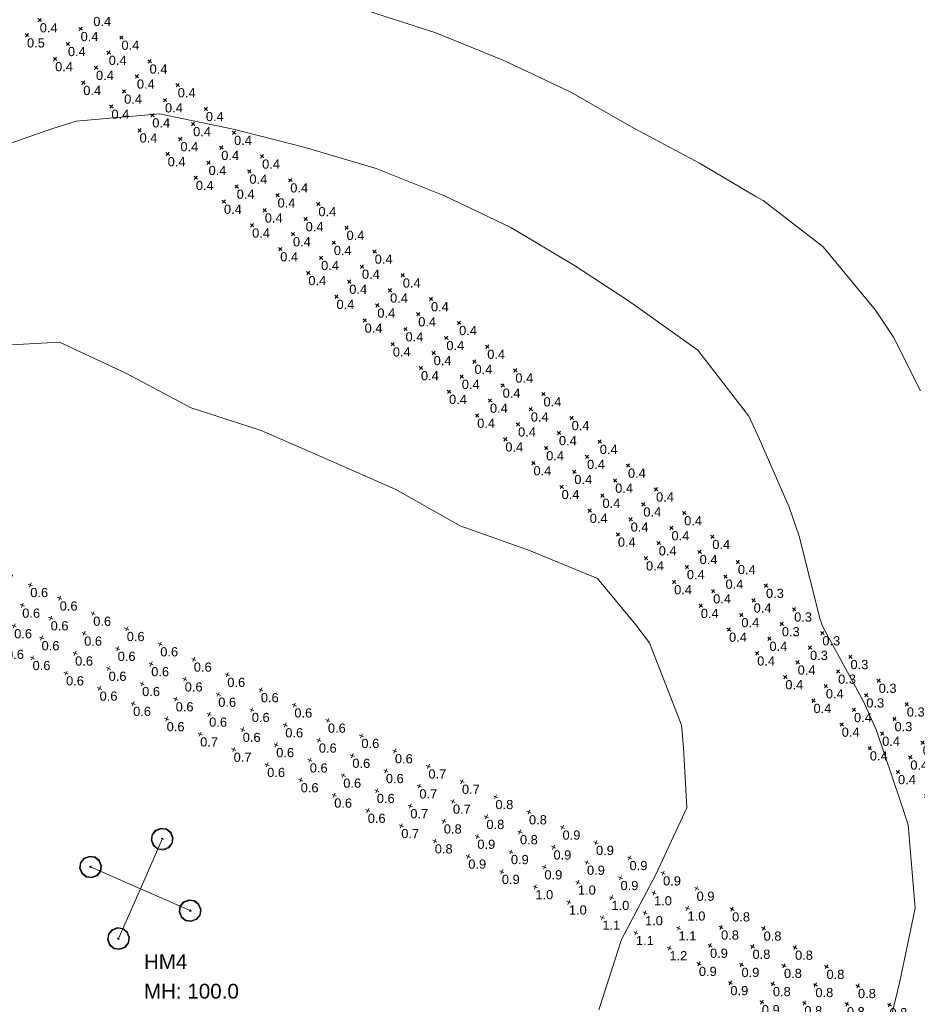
# Model space of a CAD drawing. Extents: x -62 to 9200, y 444 to 4096.
# Tile 15 of 32: x 2793 to 3036, y 1733 to 2000. Entities that reach past the tile are written whole.
import ezdxf

# ---------------------------------------------------------------- set-up
doc = ezdxf.new("R2010")
doc.units = 0
doc.header["$MEASUREMENT"] = 0
for name, color, linetype, lineweight in [('AGI32-Project_1-CALCPTS', 7, 'Continuous', 0), ('AGI32-Project_1-LUMINAIRE', 7, 'Continuous', 0), ('AGI32-Project_1-MARKPOINT', 7, 'Continuous', 0), ('AGI32-Project_1-POLE_PENDANT', 7, 'Continuous', 0), ('AGI32-Project_1-TEMPLATE', 7, 'Continuous', 0)]:
    doc.layers.add(name, color=color, linetype=linetype, lineweight=lineweight)
doc.styles.add('AGI32-Arial', font='arial.ttf')

# ---------------------------------------------------------------- blocks, each defined once
blk = doc.blocks.new('AGI32-IDxl7hnj-Project_1-LUMINAIRE-HM4_Symbol')
at = {"layer": 'AGI32-Project_1-LUMINAIRE', "color": 7, "linetype": 'ByBlock', "lineweight": 0}
for p, q in [((0, 1), (-0.5, 0.866)), ((0, 1, -0.3), (-0.5, 0.866, -0.3)), ((-0.5, 0.866), (0, 1)), ((0, 0.95, -0.3), (-0.45, 0.816, -0.3)), ((0.5, 0.866), (0, 1)), ((0.5, 0.866, -0.3), (0, 1, -0.3)), ((0, 1, -0.3), (0, 1)), ((0, 1), (0.5, 0.866)), ((0, 1), (0, 1, -0.3)), ((0.45, 0.816, -0.3), (0, 0.95, -0.3)), ((-0.866, 0.5), (-1, 0)), ((-0.866, 0.5, -0.3), (-1, 0, -0.3)), ((-1, 0), (-0.866, 0.5)), ((-1, 0), (-0.866, -0.5)), ((-1, 0, -0.3), (-1, 0)), ((-1, 0, -0.3), (-0.866, -0.5, -0.3)), ((-0.866, -0.5), (-1, 0)), ((-1, 0), (-1, 0, -0.3)), ((-0.816, 0.45, -0.3), (-0.95, 0, -0.3)), ((-0.95, 0, -0.3), (-0.816, -0.45, -0.3)), ((-0.5, 0.866), (-0.866, 0.5)), ((-0.5, 0.866, -0.3), (-0.866, 0.5, -0.3)), ((-0.866, 0.5), (-0.5, 0.866)), ((-0.866, 0.5, -0.3), (-0.866, 0.5)), ((-0.866, 0.5), (-0.866, 0.5, -0.3)), ((-0.45, 0.816, -0.3), (-0.816, 0.45, -0.3)), ((-0.5, 0.866, -0.3), (-0.5, 0.866)), ((-0.5, 0.866), (-0.5, 0.866, -0.3)), ((-0.1, 0), (0.1, 0)), ((0, -0.1), (0, 0.1)), ((0, 0.1), (0.1, 0)), ((0, -0.1), (0.1, 0)), ((0.816, 0.45, -0.3), (0.45, 0.816, -0.3)), ((0.866, 0.5), (0.5, 0.866)), ((0.866, 0.5, -0.3), (0.5, 0.866, -0.3)), ((0.5, 0.866, -0.3), (0.5, 0.866)), ((0.5, 0.866), (0.866, 0.5)), ((0.5, 0.866), (0.5, 0.866, -0.3)), ((0.95, 0, -0.3), (0.816, 0.45, -0.3)), ((0.816, -0.45, -0.3), (0.95, 0, -0.3)), ((1, 0), (0.866, 0.5)), ((1, 0, -0.3), (0.866, 0.5, -0.3)), ((0.866, 0.5, -0.3), (0.866, 0.5)), ((0.866, 0.5), (1, 0)), ((0.866, 0.5), (0.866, 0.5, -0.3)), ((0.866, -0.5), (1, 0)), ((0.866, -0.5, -0.3), (1, 0, -0.3)), ((1, 0), (0.866, -0.5)), ((1, 0), (1, 0, -0.3)), ((1, 0, -0.3), (1, 0)), ((-0.866, -0.5), (-0.5, -0.866)), ((-0.866, -0.5, -0.3), (-0.866, -0.5)), ((-0.866, -0.5, -0.3), (-0.5, -0.866, -0.3)), ((-0.5, -0.866), (-0.866, -0.5)), ((-0.866, -0.5), (-0.866, -0.5, -0.3)), ((-0.816, -0.45, -0.3), (-0.45, -0.816, -0.3)), ((-0.5, -0.866), (0, -1)), ((-0.5, -0.866, -0.3), (-0.5, -0.866)), ((-0.5, -0.866, -0.3), (0, -1, -0.3)), ((0, -1), (-0.5, -0.866)), ((-0.5, -0.866), (-0.5, -0.866, -0.3)), ((-0.45, -0.816, -0.3), (0, -0.95, -0.3)), ((0, -0.95, -0.3), (0.45, -0.816, -0.3)), ((0, -1), (0.5, -0.866)), ((0, -1, -0.3), (0.5, -0.866, -0.3)), ((0.5, -0.866), (0, -1)), ((0.45, -0.816, -0.3), (0.816, -0.45, -0.3)), ((0.5, -0.866), (0.866, -0.5)), ((0.5, -0.866, -0.3), (0.866, -0.5, -0.3)), ((0.866, -0.5), (0.5, -0.866)), ((0.5, -0.866, -0.3), (0.5, -0.866)), ((0.5, -0.866), (0.5, -0.866, -0.3)), ((0.866, -0.5, -0.3), (0.866, -0.5)), ((0.866, -0.5), (0.866, -0.5, -0.3)), ((0, -1, -0.3), (0, -1)), ((0, -1), (0, -1, -0.3))]:
    blk.add_line(p, q, dxfattribs=at)
blk = doc.blocks.new('AGI32-IDxl7hnj-Project_1-LUMINAIRE-HM4_89-1')
at = {"layer": 'AGI32-Project_1-LUMINAIRE', "color": 7, "linetype": 'ByBlock', "lineweight": 0, "xscale": 3, "yscale": 3, "zscale": 3}
blk.add_blockref('AGI32-IDxl7hnj-Project_1-LUMINAIRE-HM4_Symbol', (0, 0), dxfattribs=at)
blk = doc.blocks.new('AGI32-IDxl7hnj-Project_1-LUMINAIRE-HM4_89-2')
at = {"layer": 'AGI32-Project_1-LUMINAIRE', "color": 7, "linetype": 'ByBlock', "lineweight": 0, "xscale": 3, "yscale": 3, "zscale": 3}
blk.add_blockref('AGI32-IDxl7hnj-Project_1-LUMINAIRE-HM4_Symbol', (0, 0), dxfattribs=at)
blk = doc.blocks.new('AGI32-IDxl7hnj-Project_1-LUMINAIRE-HM4_89-3')
at = {"layer": 'AGI32-Project_1-LUMINAIRE', "color": 7, "linetype": 'ByBlock', "lineweight": 0, "xscale": 3, "yscale": 3, "zscale": 3}
blk.add_blockref('AGI32-IDxl7hnj-Project_1-LUMINAIRE-HM4_Symbol', (0, 0), dxfattribs=at)
blk = doc.blocks.new('AGI32-IDxl7hnj-Project_1-LUMINAIRE-HM4_89-4')
at = {"layer": 'AGI32-Project_1-LUMINAIRE', "color": 7, "linetype": 'ByBlock', "lineweight": 0, "xscale": 3, "yscale": 3, "zscale": 3}
blk.add_blockref('AGI32-IDxl7hnj-Project_1-LUMINAIRE-HM4_Symbol', (0, 0), dxfattribs=at)
blk = doc.blocks.new('AGI32-IDxl7hnj-Project_1-LUMINAIRE-HM4_89_Labels')
at = {"layer": 'AGI32-Project_1-LUMINAIRE', "color": 7, "linetype": 'ByBlock', "lineweight": 0, "char_height": 4, "attachment_point": 1, "style": 'AGI32-Arial'}
for s, insert in [('HM4', (0.97, -17.79, 100)), ('MH: 100.0', (0.97, -25.79, 100))]:
    blk.add_mtext(s, dxfattribs=dict(at, insert=insert))
blk = doc.blocks.new('AGI32-IDxl7hnj-Project_1-LUMINAIRE-HM4_Template1')
at = {"layer": 'AGI32-Project_1-TEMPLATE', "color": 1, "linetype": 'ByBlock', "lineweight": 0}
for p, q in [((-39.88, 242.96, -100), (-19.94, 245.03, -100)), ((-19.94, 245.03, -100), (0, 245.55, -100)), ((0, 245.55, -100), (19.94, 245.03, -100)), ((19.94, 245.03, -100), (39.88, 242.96, -100)), ((39.88, 242.96, -100), (59.82, 241.41, -100)), ((59.82, 241.41, -100), (77.47, 239.28, -100)), ((77.47, 239.28, -100), (79.76, 239.05, -100)), ((79.76, 239.05, -100), (99.7, 234.05, -100)), ((99.7, 234.05, -100), (119.64, 224.08, -100)), ((119.64, 224.08, -100), (127.02, 219.34, -100)), ((127.02, 219.34, -100), (139.58, 208.87, -100))]:
    blk.add_line(p, q, dxfattribs=at)
at = {"layer": 'AGI32-Project_1-TEMPLATE', "color": 5, "linetype": 'ByBlock', "lineweight": 0}
for p, q in [((-39.88, 202.32, -100), (-19.94, 204.82, -100)), ((-19.94, 204.82, -100), (0, 205.43, -100)), ((0, 205.43, -100), (19.94, 204.82, -100)), ((19.94, 204.82, -100), (39.88, 202.32, -100)), ((-57.19, 199.4, -100), (-39.88, 202.32, -100)), ((39.88, 202.32, -100), (57.19, 199.4, -100)), ((-79.76, 194.75, -100), (-59.82, 198.94, -100)), ((-59.82, 198.94, -100), (-57.19, 199.4, -100)), ((57.19, 199.4, -100), (59.82, 198.94, -100)), ((59.82, 198.94, -100), (79.76, 194.75, -100)), ((-99.7, 183.89, -100), (-79.76, 194.75, -100)), ((79.76, 194.75, -100), (99.7, 183.89, -100)), ((-104.66, 179.46, -100), (-99.7, 183.89, -100)), ((99.7, 183.89, -100), (104.66, 179.46, -100)), ((-119.64, 165.7, -100), (-104.66, 179.46, -100)), ((104.66, 179.46, -100), (119.64, 165.7, -100)), ((119.64, 165.7, -100), (125.3, 159.52, -100)), ((125.3, 159.52, -100), (139.58, 141.1, -100)), ((139.58, 141.1, -100), (141.1, 139.58, -100)), ((141.1, 139.58, -100), (159.52, 125.3, -100)), ((159.52, 125.3, -100), (165.7, 119.64, -100)), ((165.7, 119.64, -100), (179.46, 104.66, -100)), ((179.46, 104.66, -100), (183.89, 99.7, -100)), ((183.89, 99.7, -100), (194.75, 79.76, -100)), ((194.75, 79.76, -100), (198.94, 59.82, -100)), ((198.94, 59.82, -100), (199.4, 57.19, -100)), ((199.4, 57.19, -100), (202.32, 39.88, -100))]:
    blk.add_line(p, q, dxfattribs=at)
at = {"layer": 'AGI32-Project_1-TEMPLATE', "color": 3, "linetype": 'ByBlock', "lineweight": 0}
for p, q in [((-94.36, 119.64, -100), (-79.76, 127.04, -100)), ((-79.76, 127.04, -100), (-59.82, 126.59, -100)), ((-59.82, 126.59, -100), (-39.88, 125.12, -100)), ((-39.88, 125.12, -100), (-19.94, 127.16, -100)), ((-19.94, 127.16, -100), (0, 127.16, -100)), ((0, 127.16, -100), (19.94, 127.16, -100)), ((19.94, 127.16, -100), (39.88, 125.12, -100)), ((39.88, 125.12, -100), (59.82, 126.59, -100)), ((59.82, 126.59, -100), (79.76, 127.04, -100)), ((79.76, 127.04, -100), (94.36, 119.64, -100)), ((94.36, 119.64, -100), (99.7, 116.67, -100)), ((99.7, 116.67, -100), (116.67, 99.7, -100)), ((116.67, 99.7, -100), (119.64, 94.36, -100)), ((119.64, 94.36, -100), (127.04, 79.76, -100)), ((127.04, 79.76, -100), (126.59, 59.82, -100)), ((126.59, 59.82, -100), (125.12, 39.88, -100)), ((125.12, 39.88, -100), (127.16, 19.94, -100))]:
    blk.add_line(p, q, dxfattribs=at)
blk = doc.blocks.new('AGI32-IDxl7hnj-Project_1-LUMINAIRE-HM4_89')
at = {"layer": 'AGI32-Project_1-POLE_PENDANT', "color": 7, "linetype": 'ByBlock', "lineweight": 0}
for q in [(0, 14.751), (-14.751, 0), (14.751, 0), (0, -14.751), (0, 0, -100)]:
    blk.add_line((0, 0), q, dxfattribs=at)
at = {"layer": 'AGI32-Project_1-LUMINAIRE', "color": 7, "linetype": 'ByBlock', "lineweight": 0}
for name, p, rotation in [('AGI32-IDxl7hnj-Project_1-LUMINAIRE-HM4_89-2', (0, 14.751), 90.00007750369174), ('AGI32-IDxl7hnj-Project_1-LUMINAIRE-HM4_89-3', (-14.751, 0), 180.0001550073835), ('AGI32-IDxl7hnj-Project_1-LUMINAIRE-HM4_89_Labels', (0, 0, -100), 23.69471771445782), ('AGI32-IDxl7hnj-Project_1-LUMINAIRE-HM4_89-4', (0, -14.751), 270.0002325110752)]:
    blk.add_blockref(name, p, dxfattribs=dict(at, rotation=rotation))
blk.add_blockref('AGI32-IDxl7hnj-Project_1-LUMINAIRE-HM4_89-1', (14.751, 0), dxfattribs=at)
at = {"layer": 'AGI32-Project_1-TEMPLATE', "color": 7, "linetype": 'ByBlock', "lineweight": 0}
blk.add_blockref('AGI32-IDxl7hnj-Project_1-LUMINAIRE-HM4_Template1', (0, 0), dxfattribs=at)
blk = doc.blocks.new('AGI32-IDxl7hnj-MARKPOINT')
at = {"layer": 'AGI32-Project_1-MARKPOINT', "color": 0, "linetype": 'Continuous', "lineweight": 0}
for p, q in [((-0.125, 0), (0.125, 0)), ((0, -0.125), (0, 0.125))]:
    blk.add_line(p, q, dxfattribs=at)
blk = doc.blocks.new('AGI32-IDxl7hnj-Project_1-CALCPTS-US 23 NB - STA 691+00 TO STA 692+00_Luminance')
at = {"layer": 'AGI32-Project_1-MARKPOINT', "color": 154, "linetype": 'Continuous', "lineweight": 0, "xscale": 5.000000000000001, "yscale": 5.000000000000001, "zscale": 5.000000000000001, "rotation": 139.8731215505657}
for p in [(2987.57, 1853.13), (2984.22, 1849.16), (2995.21, 1846.69), (2980.87, 1845.19), (2977.52, 1841.22), (2991.86, 1842.72), (2988.52, 1838.74), (3002.86, 1840.24), (2999.51, 1836.27), (2985.17, 1834.77), (3010.51, 1833.8), (2996.16, 1832.3), (2992.82, 1828.33), (3007.16, 1829.83), (3003.81, 1825.86), (3018.15, 1827.35), (3014.8, 1823.38), (3000.46, 1821.88), (3025.8, 1820.91), (3011.46, 1819.41), (3022.45, 1816.94), (3008.11, 1815.44), (3033.44, 1814.46), (3019.1, 1812.97), (3015.76, 1808.99), (3030.1, 1810.49), (3026.75, 1806.52), (3041.09, 1808.02), (3037.74, 1804.05), (3023.4, 1802.55), (3048.74, 1801.57), (3034.39, 1800.08), (3031.05, 1796.11), (3045.39, 1797.6), (3042.04, 1793.63), (3056.38, 1795.13), (3053.03, 1791.16), (3038.69, 1789.66), (3064.03, 1788.68), (3049.69, 1787.19), (3046.34, 1783.21), (3060.68, 1784.71), (3071.67, 1782.24), (3057.33, 1780.74), (3053.99, 1776.77), (3068.33, 1778.27), (3064.98, 1774.3), (3079.32, 1775.79), (3075.97, 1771.82), (3061.63, 1770.33), (3086.97, 1769.35), (3072.63, 1767.85), (3069.28, 1763.88), (3083.62, 1765.38), (3080.27, 1761.41), (3094.61, 1762.9), (3091.26, 1758.93), (3076.92, 1757.44), (3102.26, 1756.46), (3087.92, 1754.96), (3084.57, 1750.99), (3098.91, 1752.49), (3095.56, 1748.52), (3092.22, 1744.55)]:
    blk.add_blockref('AGI32-IDxl7hnj-MARKPOINT', p, dxfattribs=at)
at = {"layer": 'AGI32-Project_1-CALCPTS', "color": 154, "linetype": 'Continuous', "lineweight": 0, "char_height": 2.5, "attachment_point": 1, "style": 'AGI32-Arial'}
for s, insert in [('0.4', (2987.57, 1852.3)), ('0.4', (2984.22, 1848.33)), ('0.3', (2995.21, 1845.85)), ('0.4', (2980.87, 1844.36)), ('0.4', (2991.86, 1841.88)), ('0.4', (2977.52, 1840.39)), ('0.3', (3002.86, 1839.41)), ('0.4', (2988.52, 1837.91)), ('0.4', (2985.17, 1833.94)), ('0.3', (2999.51, 1835.44)), ('0.4', (2996.16, 1831.47)), ('0.3', (3010.51, 1832.96)), ('0.3', (3007.16, 1828.99)), ('0.4', (2992.82, 1827.5)), ('0.3', (3018.15, 1826.52)), ('0.4', (3003.81, 1825.02)), ('0.4', (3000.46, 1821.05)), ('0.3', (3014.8, 1822.55)), ('0.4', (3011.46, 1818.58)), ('0.3', (3025.8, 1820.08)), ('0.3', (3022.45, 1816.1)), ('0.4', (3008.11, 1814.61)), ('0.3', (3033.44, 1813.63)), ('0.4', (3019.1, 1812.13)), ('0.4', (3015.76, 1808.16)), ('0.3', (3030.1, 1809.66)), ('0.3', (3041.09, 1807.19)), ('0.4', (3026.75, 1805.69)), ('0.4', (3023.4, 1801.72)), ('0.3', (3037.74, 1803.21)), ('0.4', (3034.39, 1799.24)), ('0.3', (3048.74, 1800.74)), ('0.3', (3045.39, 1796.77)), ('0.4', (3031.05, 1795.27)), ('0.3', (3056.38, 1794.3)), ('0.4', (3042.04, 1792.8)), ('0.4', (3038.69, 1788.83)), ('0.3', (3053.03, 1790.32)), ('0.4', (3049.69, 1786.35)), ('0.3', (3064.03, 1787.85)), ('0.3', (3060.68, 1783.88)), ('0.4', (3046.34, 1782.38)), ('0.3', (3071.67, 1781.41)), ('0.4', (3057.33, 1779.91)), ('0.4', (3053.99, 1775.94)), ('0.3', (3068.33, 1777.43)), ('0.3', (3079.32, 1774.96)), ('0.4', (3064.98, 1773.46)), ('0.4', (3075.97, 1770.99)), ('0.4', (3061.63, 1769.49)), ('0.4', (3072.63, 1767.02)), ('0.3', (3086.97, 1768.52)), ('0.4', (3083.62, 1764.54)), ('0.4', (3069.28, 1763.05)), ('0.3', (3094.61, 1762.07)), ('0.4', (3080.27, 1760.57)), ('0.4', (3076.92, 1756.6)), ('0.4', (3091.26, 1758.1)), ('0.4', (3087.92, 1754.13)), ('0.3', (3102.26, 1755.63)), ('0.4', (3098.91, 1751.65)), ('0.4', (3084.57, 1750.16)), ('0.4', (3095.56, 1747.68)), ('0.4', (3092.22, 1743.71))]:
    blk.add_mtext(s, dxfattribs=dict(at, insert=insert))
blk = doc.blocks.new('AGI32-IDxl7hnj-Project_1-CALCPTS-US 23 NB - STA 692+00 TO STA 696+00_Luminance')
at = {"layer": 'AGI32-Project_1-MARKPOINT', "color": 154, "linetype": 'Continuous', "lineweight": 0, "xscale": 5, "yscale": 5, "zscale": 5, "rotation": 139.8011152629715}
for p in [(2798.06, 2000.22), (2794.6, 1996.14), (2809.15, 1997.86), (2805.7, 1993.77), (2820.24, 1995.49), (2816.79, 1991.4), (2802.24, 1989.68), (2827.88, 1989.04), (2813.33, 1987.32), (2809.88, 1983.23), (2824.43, 1984.95), (2820.97, 1980.86), (2835.52, 1982.58), (2832.06, 1978.49), (2817.52, 1976.77), (2843.16, 1976.13), (2828.61, 1974.41), (2839.7, 1972.04), (2825.16, 1970.32), (2850.8, 1969.67), (2836.25, 1967.95), (2847.34, 1965.59), (2832.79, 1963.87), (2843.89, 1961.5), (2858.43, 1963.22), (2854.98, 1959.13), (2840.43, 1957.41), (2866.07, 1956.77), (2851.52, 1955.04), (2848.07, 1950.96), (2862.62, 1952.68), (2859.16, 1948.59), (2873.71, 1950.31), (2870.25, 1946.22), (2855.71, 1944.5), (2881.35, 1943.86), (2866.8, 1942.13), (2863.34, 1938.05), (2877.89, 1939.77), (2888.99, 1937.4), (2874.44, 1935.68), (2885.53, 1933.31), (2870.98, 1931.59), (2882.08, 1929.23), (2896.62, 1930.95), (2893.17, 1926.86), (2878.62, 1925.14), (2904.26, 1924.49), (2889.71, 1922.77), (2886.26, 1918.68), (2900.81, 1920.4), (2897.35, 1916.32), (2911.9, 1918.04), (2908.45, 1913.95), (2893.9, 1912.23), (2919.54, 1911.59), (2904.99, 1909.86), (2901.54, 1905.78), (2916.08, 1907.5), (2927.18, 1905.13), (2912.63, 1903.41), (2923.72, 1901.04), (2909.17, 1899.32), (2934.81, 1898.68), (2920.27, 1896.95), (2931.36, 1894.59), (2916.81, 1892.87), (2942.45, 1892.22), (2927.91, 1890.5), (2924.45, 1886.41), (2939, 1888.13), (2935.54, 1884.05), (2950.09, 1885.77), (2946.64, 1881.68), (2932.09, 1879.96), (2957.73, 1879.31), (2943.18, 1877.59), (2939.73, 1873.5), (2954.27, 1875.22), (2950.82, 1871.14), (2965.37, 1872.86), (2961.91, 1868.77), (2947.36, 1867.05), (2973, 1866.4), (2958.46, 1864.68), (2969.55, 1862.32), (2955, 1860.59), (2980.64, 1859.95), (2966.09, 1858.23), (2977.19, 1855.86), (2962.64, 1854.14), (2973.73, 1851.77), (2970.28, 1847.68)]:
    blk.add_blockref('AGI32-IDxl7hnj-MARKPOINT', p, dxfattribs=at)
at = {"layer": 'AGI32-Project_1-CALCPTS', "color": 154, "linetype": 'Continuous', "lineweight": 0, "char_height": 2.5, "attachment_point": 1, "style": 'AGI32-Arial'}
for s, insert in [('0.4', (2812.6, 2001.11)), ('0.4', (2798.06, 1999.39)), ('0.4', (2809.15, 1997.02)), ('0.5', (2794.6, 1995.3)), ('0.4', (2820.24, 1994.66)), ('0.4', (2805.7, 1992.94)), ('0.4', (2802.24, 1988.85)), ('0.4', (2816.79, 1990.57)), ('0.4', (2813.33, 1986.48)), ('0.4', (2827.88, 1988.2)), ('0.4', (2824.43, 1984.12)), ('0.4', (2809.88, 1982.39)), ('0.4', (2835.52, 1981.75)), ('0.4', (2820.97, 1980.03)), ('0.4', (2817.52, 1975.94)), ('0.4', (2832.06, 1977.66)), ('0.4', (2828.61, 1973.57)), ('0.4', (2843.16, 1975.3)), ('0.4', (2839.7, 1971.21)), ('0.4', (2825.16, 1969.49)), ('0.4', (2850.8, 1968.84)), ('0.4', (2836.25, 1967.12)), ('0.4', (2847.34, 1964.75)), ('0.4', (2832.79, 1963.03)), ('0.4', (2858.43, 1962.39)), ('0.4', (2843.89, 1960.66)), ('0.4', (2854.98, 1958.3)), ('0.4', (2840.43, 1956.58)), ('0.4', (2851.52, 1954.21)), ('0.4', (2866.07, 1955.93)), ('0.4', (2862.62, 1951.84)), ('0.4', (2848.07, 1950.12)), ('0.4', (2873.71, 1949.48)), ('0.4', (2859.16, 1947.76)), ('0.4', (2855.71, 1943.67)), ('0.4', (2870.25, 1945.39)), ('0.4', (2866.8, 1941.3)), ('0.4', (2881.35, 1943.02)), ('0.4', (2877.89, 1938.94)), ('0.4', (2863.34, 1937.21)), ('0.4', (2888.99, 1936.57)), ('0.4', (2874.44, 1934.85)), ('0.4', (2870.98, 1930.76)), ('0.4', (2885.53, 1932.48)), ('0.4', (2896.62, 1930.11)), ('0.4', (2882.08, 1928.39)), ('0.4', (2893.17, 1926.03)), ('0.4', (2878.62, 1924.3)), ('0.4', (2904.26, 1923.66)), ('0.4', (2889.71, 1921.94)), ('0.4', (2900.81, 1919.57)), ('0.4', (2886.26, 1917.85)), ('0.4', (2911.9, 1917.21)), ('0.4', (2897.35, 1915.48)), ('0.4', (2893.9, 1911.4)), ('0.4', (2908.45, 1913.12)), ('0.4', (2904.99, 1909.03)), ('0.4', (2919.54, 1910.75)), ('0.4', (2916.08, 1906.66)), ('0.4', (2901.54, 1904.94)), ('0.4', (2927.18, 1904.3)), ('0.4', (2912.63, 1902.58)), ('0.4', (2909.17, 1898.49)), ('0.4', (2923.72, 1900.21)), ('0.4', (2920.27, 1896.12)), ('0.4', (2934.81, 1897.84)), ('0.4', (2931.36, 1893.75)), ('0.4', (2916.81, 1892.03)), ('0.4', (2942.45, 1891.39)), ('0.4', (2927.91, 1889.67)), ('0.4', (2939, 1887.3)), ('0.4', (2924.45, 1885.58)), ('0.4', (2950.09, 1884.93)), ('0.4', (2935.54, 1883.21)), ('0.4', (2946.64, 1880.85)), ('0.4', (2932.09, 1879.12)), ('0.4', (2943.18, 1876.76)), ('0.4', (2957.73, 1878.48)), ('0.4', (2954.27, 1874.39)), ('0.4', (2939.73, 1872.67)), ('0.4', (2965.37, 1872.02)), ('0.4', (2950.82, 1870.3)), ('0.4', (2947.36, 1866.21)), ('0.4', (2961.91, 1867.94)), ('0.4', (2958.46, 1863.85)), ('0.4', (2973, 1865.57)), ('0.4', (2969.55, 1861.48)), ('0.4', (2955, 1859.76)), ('0.4', (2980.64, 1859.12)), ('0.4', (2966.09, 1857.39)), ('0.4', (2962.64, 1853.31)), ('0.4', (2977.19, 1855.03)), ('0.4', (2973.73, 1850.94)), ('0.4', (2970.28, 1846.85))]:
    blk.add_mtext(s, dxfattribs=dict(at, insert=insert))
blk = doc.blocks.new('AGI32-IDxl7hnj-Project_1-CALCPTS-US 23 SB - STA 692+00 TO STA 690+00_Luminance')
at = {"layer": 'AGI32-Project_1-MARKPOINT', "color": 154, "linetype": 'Continuous', "lineweight": 0, "xscale": 5, "yscale": 5, "zscale": 5, "rotation": 328.1942828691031}
for p in [(2707.97, 1756.71), (2705.02, 1751.97), (2716.46, 1751.44), (2702.08, 1747.22), (2713.52, 1746.7), (2724.96, 1746.17), (2699.14, 1742.48), (2710.58, 1741.95), (2722.02, 1741.43), (2733.46, 1740.9), (2707.63, 1737.21), (2719.07, 1736.68), (2730.52, 1736.16), (2741.96, 1735.63), (2716.13, 1731.93), (2727.57, 1731.41), (2739.01, 1730.89), (2750.46, 1730.36), (2724.63, 1726.66), (2736.07, 1726.14), (2747.51, 1725.62), (2758.95, 1725.09), (2733.13, 1721.39), (2744.57, 1720.87), (2756.01, 1720.35), (2767.45, 1719.82), (2741.63, 1716.12), (2753.07, 1715.6), (2764.51, 1715.08), (2775.95, 1714.55), (2750.12, 1710.85), (2761.57, 1710.33), (2773.01, 1709.81), (2784.45, 1709.28), (2758.62, 1705.58), (2770.07, 1705.06), (2781.51, 1704.53), (2792.95, 1704.01), (2767.12, 1700.31), (2778.56, 1699.79), (2790.01, 1699.26), (2801.45, 1698.74), (2775.62, 1695.04), (2787.06, 1694.52), (2798.5, 1693.99), (2809.95, 1693.47), (2784.12, 1689.77), (2795.56, 1689.25), (2807, 1688.72), (2818.44, 1688.2), (2792.62, 1684.5), (2804.06, 1683.98), (2815.5, 1683.45), (2826.94, 1682.93), (2801.12, 1679.23), (2812.56, 1678.71), (2824, 1678.18), (2835.44, 1677.66), (2809.61, 1673.96), (2821.06, 1673.44), (2832.5, 1672.91), (2843.94, 1672.39), (2818.11, 1668.69), (2829.55, 1668.17), (2841, 1667.64), (2852.44, 1667.12), (2826.61, 1663.42), (2838.05, 1662.89), (2849.49, 1662.37), (2860.94, 1661.85), (2835.11, 1658.15), (2846.55, 1657.62), (2857.99, 1657.1), (2869.43, 1656.58), (2843.61, 1652.88), (2855.05, 1652.35), (2866.49, 1651.83), (2852.11, 1647.61), (2863.55, 1647.08), (2860.6, 1642.34)]:
    blk.add_blockref('AGI32-IDxl7hnj-MARKPOINT', p, dxfattribs=at)
at = {"layer": 'AGI32-Project_1-CALCPTS', "color": 154, "linetype": 'Continuous', "lineweight": 0, "char_height": 2.5, "attachment_point": 1, "style": 'AGI32-Arial'}
for s, insert in [('1.0', (2707.97, 1755.88)), ('1.0', (2705.02, 1751.13)), ('0.9', (2716.46, 1750.61)), ('0.9', (2702.08, 1746.39)), ('0.9', (2713.52, 1745.86)), ('0.9', (2724.96, 1745.34)), ('0.9', (2699.14, 1741.64)), ('0.9', (2710.58, 1741.12)), ('0.8', (2722.02, 1740.59)), ('0.8', (2733.46, 1740.07)), ('0.9', (2707.63, 1736.37)), ('0.8', (2719.07, 1735.85)), ('0.8', (2730.52, 1735.32)), ('0.8', (2741.96, 1734.8)), ('0.8', (2716.13, 1731.1)), ('0.8', (2727.57, 1730.58)), ('0.8', (2739.01, 1730.05)), ('0.7', (2750.46, 1729.53)), ('0.8', (2724.63, 1725.83)), ('0.8', (2736.07, 1725.31)), ('0.7', (2747.51, 1724.78)), ('0.7', (2758.95, 1724.26)), ('0.7', (2733.13, 1720.56)), ('0.7', (2744.57, 1720.04)), ('0.7', (2756.01, 1719.51)), ('0.7', (2767.45, 1718.99)), ('0.7', (2741.63, 1715.29)), ('0.7', (2753.07, 1714.77)), ('0.7', (2764.51, 1714.24)), ('0.7', (2775.95, 1713.72)), ('0.7', (2750.12, 1710.02)), ('0.7', (2761.57, 1709.5)), ('0.7', (2773.01, 1708.97)), ('0.7', (2784.45, 1708.45)), ('0.6', (2758.62, 1704.75)), ('0.7', (2770.07, 1704.23)), ('0.7', (2781.51, 1703.7)), ('0.6', (2792.95, 1703.18)), ('0.6', (2767.12, 1699.48)), ('0.6', (2778.56, 1698.95)), ('0.6', (2790.01, 1698.43)), ('0.6', (2801.45, 1697.91)), ('0.6', (2775.62, 1694.21)), ('0.6', (2787.06, 1693.68)), ('0.6', (2798.5, 1693.16)), ('0.6', (2809.95, 1692.64)), ('0.6', (2784.12, 1688.94)), ('0.6', (2795.56, 1688.41)), ('0.6', (2807, 1687.89)), ('0.6', (2818.44, 1687.36)), ('0.6', (2792.62, 1683.67)), ('0.6', (2804.06, 1683.14)), ('0.6', (2815.5, 1682.62)), ('0.6', (2826.94, 1682.09)), ('0.6', (2801.12, 1678.4)), ('0.6', (2812.56, 1677.87)), ('0.6', (2824, 1677.35)), ('0.6', (2835.44, 1676.82)), ('0.6', (2809.61, 1673.13)), ('0.6', (2821.06, 1672.6)), ('0.6', (2832.5, 1672.08)), ('0.6', (2843.94, 1671.55)), ('0.5', (2818.11, 1667.86)), ('0.5', (2829.55, 1667.33)), ('0.6', (2841, 1666.81)), ('0.6', (2852.44, 1666.28)), ('0.5', (2826.61, 1662.59)), ('0.5', (2838.05, 1662.06)), ('0.6', (2849.49, 1661.54)), ('0.6', (2860.94, 1661.01)), ('0.5', (2835.11, 1657.32)), ('0.6', (2846.55, 1656.79)), ('0.6', (2857.99, 1656.27)), ('0.6', (2869.43, 1655.74)), ('0.5', (2843.61, 1652.05)), ('0.6', (2855.05, 1651.52)), ('0.6', (2866.49, 1651)), ('0.6', (2852.11, 1646.77)), ('0.6', (2863.55, 1646.25)), ('0.6', (2860.6, 1641.5))]:
    blk.add_mtext(s, dxfattribs=dict(at, insert=insert))
blk = doc.blocks.new('AGI32-IDxl7hnj-Project_1-CALCPTS-US 35 WB - STA 1143+00 TO STA 1144+00_Luminance')
at = {"layer": 'AGI32-Project_1-MARKPOINT', "color": 154, "linetype": 'Continuous', "lineweight": 0, "xscale": 4.999999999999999, "yscale": 4.999999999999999, "zscale": 4.999999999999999, "rotation": 158.6821434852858}
for p in [(2711.64, 1879.62), (2720.95, 1875.99), (2709.46, 1874.03), (2718.77, 1870.4), (2730.27, 1872.35), (2707.28, 1868.44), (2739.59, 1868.72), (2728.09, 1866.76), (2748.9, 1865.08), (2705.09, 1862.85), (2716.59, 1864.8), (2737.4, 1863.12), (2725.91, 1861.17), (2758.22, 1861.45), (2714.41, 1859.21), (2735.22, 1857.53), (2746.72, 1859.49), (2767.53, 1857.81), (2723.72, 1855.58), (2756.04, 1855.85), (2733.04, 1851.94), (2744.54, 1853.9), (2765.35, 1852.22), (2776.85, 1854.17), (2753.85, 1850.26), (2786.16, 1850.54), (2742.36, 1848.31), (2763.17, 1846.63), (2774.67, 1848.58), (2795.48, 1846.9), (2751.67, 1844.67), (2783.98, 1844.95), (2760.99, 1841.03), (2772.49, 1842.99), (2793.3, 1841.31), (2781.8, 1839.36), (2770.3, 1837.4), (2791.12, 1835.72), (2779.62, 1833.76), (2788.93, 1830.13)]:
    blk.add_blockref('AGI32-IDxl7hnj-MARKPOINT', p, dxfattribs=at)
at = {"layer": 'AGI32-Project_1-CALCPTS', "color": 154, "linetype": 'Continuous', "lineweight": 0, "char_height": 2.5, "attachment_point": 1, "style": 'AGI32-Arial'}
for s, insert in [('0.7', (2711.64, 1878.79)), ('0.7', (2720.95, 1875.15)), ('0.7', (2709.46, 1873.2)), ('0.7', (2730.27, 1871.52)), ('0.7', (2718.77, 1869.56)), ('0.7', (2707.28, 1867.61)), ('0.7', (2728.09, 1865.93)), ('0.7', (2739.59, 1867.88)), ('0.7', (2716.59, 1863.97)), ('0.7', (2748.9, 1864.25)), ('0.8', (2705.09, 1862.01)), ('0.7', (2737.4, 1862.29)), ('0.7', (2758.22, 1860.61)), ('0.8', (2714.41, 1858.38)), ('0.7', (2725.91, 1860.33)), ('0.7', (2746.72, 1858.66)), ('0.7', (2735.22, 1856.7)), ('0.7', (2767.53, 1856.98)), ('0.7', (2723.72, 1854.74)), ('0.7', (2744.54, 1853.06)), ('0.7', (2756.04, 1855.02)), ('0.7', (2776.85, 1853.34)), ('0.7', (2733.04, 1851.11)), ('0.7', (2765.35, 1851.38)), ('0.7', (2742.36, 1847.47)), ('0.7', (2753.85, 1849.43)), ('0.7', (2774.67, 1847.75)), ('0.7', (2786.16, 1849.71)), ('0.7', (2763.17, 1845.79)), ('0.6', (2795.48, 1846.07)), ('0.7', (2751.67, 1843.84)), ('0.7', (2772.49, 1842.16)), ('0.7', (2783.98, 1844.11)), ('0.7', (2760.99, 1840.2)), ('0.6', (2793.3, 1840.48)), ('0.7', (2770.3, 1836.57)), ('0.7', (2781.8, 1838.52)), ('0.6', (2791.12, 1834.89)), ('0.7', (2779.62, 1832.93)), ('0.6', (2788.93, 1829.29))]:
    blk.add_mtext(s, dxfattribs=dict(at, insert=insert))
blk = doc.blocks.new('AGI32-IDxl7hnj-Project_1-CALCPTS-US 35 WB - STA 1146+00 TO STA 1144+00_Luminance')
at = {"layer": 'AGI32-Project_1-MARKPOINT', "color": 154, "linetype": 'Continuous', "lineweight": 0, "xscale": 5, "yscale": 5, "zscale": 5, "rotation": 155.5001339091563}
for p in [(2803.48, 1843.26), (2812.58, 1839.11), (2801.02, 1837.86), (2810.12, 1833.72), (2821.68, 1834.96), (2798.56, 1832.47), (2830.78, 1830.82), (2807.66, 1828.32), (2819.22, 1829.57), (2796.11, 1827.08), (2828.32, 1825.42), (2839.88, 1826.67), (2805.21, 1822.93), (2816.76, 1824.18), (2848.98, 1822.52), (2825.86, 1820.03), (2837.42, 1821.28), (2814.31, 1818.79), (2846.52, 1817.13), (2858.08, 1818.37), (2823.41, 1814.64), (2834.96, 1815.88), (2844.06, 1811.74), (2855.62, 1812.98), (2867.18, 1814.23), (2832.51, 1810.49), (2876.28, 1810.08), (2841.61, 1806.35), (2853.16, 1807.59), (2864.72, 1808.84), (2873.82, 1804.69), (2885.38, 1805.93), (2850.7, 1802.2), (2862.26, 1803.44), (2894.47, 1801.79), (2871.36, 1799.3), (2882.92, 1800.54), (2859.8, 1798.05), (2892.02, 1796.39), (2903.57, 1797.64), (2868.9, 1793.9), (2880.46, 1795.15), (2912.67, 1793.49), (2889.56, 1791), (2901.12, 1792.25), (2878, 1789.76), (2910.22, 1788.1), (2921.77, 1789.35), (2887.1, 1785.61), (2898.66, 1786.86), (2930.87, 1785.2), (2907.76, 1782.71), (2919.32, 1783.95), (2896.2, 1781.46), (2928.42, 1779.81), (2939.97, 1781.05), (2905.3, 1777.32), (2916.86, 1778.56), (2949.07, 1776.91), (2925.96, 1774.41), (2937.52, 1775.66), (2914.4, 1773.17), (2946.61, 1771.51), (2958.17, 1772.76), (2923.5, 1769.02), (2935.06, 1770.27), (2944.16, 1766.12), (2955.72, 1767.37), (2967.27, 1768.61), (2932.6, 1764.88), (2976.37, 1764.46), (2953.26, 1761.97), (2964.82, 1763.22), (2941.7, 1760.73), (2973.91, 1759.07), (2950.8, 1756.58), (2962.36, 1757.83), (2971.46, 1753.68), (2959.9, 1752.43), (2969, 1748.29)]:
    blk.add_blockref('AGI32-IDxl7hnj-MARKPOINT', p, dxfattribs=at)
at = {"layer": 'AGI32-Project_1-CALCPTS', "color": 154, "linetype": 'Continuous', "lineweight": 0, "char_height": 2.5, "attachment_point": 1, "style": 'AGI32-Arial'}
for s, insert in [('0.6', (2803.48, 1842.42)), ('0.6', (2801.02, 1837.03)), ('0.6', (2812.58, 1838.28)), ('0.6', (2821.68, 1834.13)), ('0.6', (2798.56, 1831.64)), ('0.6', (2810.12, 1832.88)), ('0.6', (2819.22, 1828.74)), ('0.6', (2830.78, 1829.98)), ('0.6', (2796.11, 1826.25)), ('0.6', (2807.66, 1827.49)), ('0.6', (2839.88, 1825.83)), ('0.6', (2816.76, 1823.34)), ('0.6', (2828.32, 1824.59)), ('0.6', (2805.21, 1822.1)), ('0.6', (2837.42, 1820.44)), ('0.6', (2848.98, 1821.69)), ('0.6', (2814.31, 1817.95)), ('0.6', (2825.86, 1819.2)), ('0.6', (2834.96, 1815.05)), ('0.6', (2846.52, 1816.3)), ('0.6', (2858.08, 1817.54)), ('0.6', (2823.41, 1813.8)), ('0.6', (2867.18, 1813.39)), ('0.6', (2844.06, 1810.9)), ('0.6', (2855.62, 1812.15)), ('0.6', (2832.51, 1809.66)), ('0.6', (2864.72, 1808)), ('0.6', (2876.28, 1809.25)), ('0.7', (2841.61, 1805.51)), ('0.6', (2853.16, 1806.76)), ('0.6', (2885.38, 1805.1)), ('0.6', (2862.26, 1802.61)), ('0.6', (2873.82, 1803.85)), ('0.7', (2850.7, 1801.36)), ('0.6', (2882.92, 1799.71)), ('0.6', (2894.47, 1800.95)), ('0.6', (2859.8, 1797.22)), ('0.6', (2871.36, 1798.46)), ('0.7', (2903.57, 1796.81)), ('0.6', (2880.46, 1794.32)), ('0.6', (2892.02, 1795.56)), ('0.6', (2868.9, 1793.07)), ('0.7', (2901.12, 1791.41)), ('0.7', (2912.67, 1792.66)), ('0.6', (2878, 1788.92)), ('0.6', (2889.56, 1790.17)), ('0.8', (2921.77, 1788.51)), ('0.7', (2898.66, 1786.02)), ('0.7', (2910.22, 1787.27)), ('0.6', (2887.1, 1784.78)), ('0.8', (2919.32, 1783.12)), ('0.8', (2930.87, 1784.37)), ('0.7', (2896.2, 1780.63)), ('0.8', (2907.76, 1781.88)), ('0.9', (2916.86, 1777.73)), ('0.8', (2928.42, 1778.97)), ('0.9', (2939.97, 1780.22)), ('0.8', (2905.3, 1776.48)), ('0.9', (2949.07, 1776.07)), ('0.9', (2914.4, 1772.34)), ('0.9', (2925.96, 1773.58)), ('0.9', (2937.52, 1774.83)), ('0.9', (2946.61, 1770.68)), ('0.9', (2958.17, 1771.93)), ('0.9', (2923.5, 1768.19)), ('0.9', (2935.06, 1769.43)), ('0.9', (2967.27, 1767.78)), ('1.0', (2944.16, 1765.29)), ('0.9', (2955.72, 1766.53)), ('1.0', (2932.6, 1764.04)), ('1.0', (2964.82, 1762.39)), ('0.9', (2976.37, 1763.63)), ('1.0', (2941.7, 1759.9)), ('1.0', (2953.26, 1761.14)), ('1.0', (2962.36, 1756.99)), ('1.0', (2973.91, 1758.24)), ('1.1', (2950.8, 1755.75)), ('1.1', (2959.9, 1751.6)), ('1.1', (2971.46, 1752.85)), ('1.2', (2969, 1747.46))]:
    blk.add_mtext(s, dxfattribs=dict(at, insert=insert))
blk = doc.blocks.new('AGI32-IDxl7hnj-Project_1-CALCPTS-US 35 WB - STA 1148+00 TO STA 1146+00_Luminance')
at = {"layer": 'AGI32-Project_1-MARKPOINT', "color": 154, "linetype": 'Continuous', "lineweight": 0, "xscale": 5.000000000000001, "yscale": 5.000000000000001, "zscale": 5.000000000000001, "rotation": 148.6441251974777}
for p in [(2986.02, 1758.85), (2983.01, 1753.91), (2994.56, 1753.64), (2980.01, 1748.97), (2991.55, 1748.71), (3003.1, 1748.44), (2977, 1744.04), (2988.55, 1743.77), (3000.09, 1743.5), (3011.64, 1743.24), (2985.54, 1738.84), (2997.08, 1738.57), (3008.63, 1738.3), (3020.18, 1738.03), (2994.08, 1733.63), (3005.62, 1733.36), (3017.17, 1733.1), (3028.72, 1732.83), (3002.62, 1728.43), (3014.16, 1728.16), (3025.71, 1727.89), (3037.26, 1727.62), (3011.16, 1723.22), (3022.7, 1722.96), (3034.25, 1722.69), (3045.8, 1722.42), (3019.7, 1718.02), (3031.24, 1717.75), (3042.79, 1717.49), (3054.34, 1717.22), (3028.24, 1712.82), (3039.78, 1712.55), (3051.33, 1712.28), (3062.88, 1712.01), (3036.77, 1707.62), (3048.32, 1707.35), (3059.87, 1707.08), (3071.41, 1706.81), (3045.31, 1702.41), (3056.86, 1702.14), (3068.41, 1701.88), (3079.95, 1701.61), (3053.85, 1697.21), (3065.4, 1696.94), (3076.95, 1696.67), (3088.49, 1696.4), (3062.39, 1692), (3073.94, 1691.74), (3085.49, 1691.47), (3097.03, 1691.2), (3070.93, 1686.8), (3082.48, 1686.53), (3094.03, 1686.27), (3105.57, 1686), (3079.47, 1681.6), (3091.02, 1681.33), (3102.57, 1681.06), (3114.11, 1680.79), (3088.01, 1676.39), (3099.56, 1676.12), (3111.11, 1675.86), (3122.65, 1675.59), (3096.55, 1671.19), (3108.1, 1670.92), (3119.64, 1670.65), (3131.19, 1670.39), (3105.09, 1665.99), (3116.64, 1665.72), (3128.18, 1665.45), (3139.73, 1665.18), (3113.63, 1660.78), (3125.18, 1660.52), (3136.72, 1660.25), (3148.27, 1659.98), (3122.17, 1655.58), (3133.72, 1655.31), (3145.26, 1655.04), (3156.81, 1654.78), (3130.71, 1650.38), (3142.26, 1650.11), (3153.8, 1649.84), (3139.25, 1645.17), (3150.8, 1644.9), (3147.79, 1639.97)]:
    blk.add_blockref('AGI32-IDxl7hnj-MARKPOINT', p, dxfattribs=at)
at = {"layer": 'AGI32-Project_1-CALCPTS', "color": 154, "linetype": 'Continuous', "lineweight": 0, "char_height": 2.5, "attachment_point": 1, "style": 'AGI32-Arial'}
for s, insert in [('0.8', (2986.02, 1758.01)), ('0.8', (2983.01, 1753.08)), ('0.8', (2994.56, 1752.81)), ('0.9', (2980.01, 1748.14)), ('0.8', (2991.55, 1747.87)), ('0.8', (3003.1, 1747.61)), ('0.9', (2977, 1743.21)), ('0.9', (2988.55, 1742.94)), ('0.8', (3000.09, 1742.67)), ('0.8', (3011.64, 1742.4)), ('0.9', (2985.54, 1738)), ('0.8', (2997.08, 1737.73)), ('0.8', (3008.63, 1737.47)), ('0.8', (3020.18, 1737.2)), ('0.9', (2994.08, 1732.8)), ('0.8', (3005.62, 1732.53)), ('0.8', (3017.17, 1732.26)), ('0.8', (3028.72, 1731.99)), ('0.9', (3002.62, 1727.6)), ('0.8', (3014.16, 1727.33)), ('0.8', (3025.71, 1727.06)), ('0.8', (3037.26, 1726.79)), ('0.9', (3011.16, 1722.39)), ('0.8', (3022.7, 1722.12)), ('0.8', (3034.25, 1721.86)), ('0.7', (3045.8, 1721.59)), ('0.9', (3019.7, 1717.19)), ('0.8', (3031.24, 1716.92)), ('0.8', (3042.79, 1716.65)), ('0.7', (3054.34, 1716.38)), ('0.9', (3028.24, 1711.98)), ('0.8', (3039.78, 1711.72)), ('0.8', (3051.33, 1711.45)), ('0.7', (3062.88, 1711.18)), ('0.9', (3036.77, 1706.78)), ('0.8', (3048.32, 1706.51)), ('0.7', (3059.87, 1706.25)), ('0.7', (3071.41, 1705.98)), ('0.9', (3045.31, 1701.58)), ('0.8', (3056.86, 1701.31)), ('0.7', (3068.41, 1701.04)), ('0.7', (3079.95, 1700.77)), ('0.8', (3053.85, 1696.37)), ('0.8', (3065.4, 1696.11)), ('0.7', (3076.95, 1695.84)), ('0.6', (3088.49, 1695.57)), ('0.8', (3062.39, 1691.17)), ('0.7', (3073.94, 1690.9)), ('0.7', (3085.49, 1690.63)), ('0.6', (3097.03, 1690.37)), ('0.8', (3070.93, 1685.97)), ('0.7', (3082.48, 1685.7)), ('0.6', (3094.03, 1685.43)), ('0.6', (3105.57, 1685.16)), ('0.8', (3079.47, 1680.76)), ('0.7', (3091.02, 1680.5)), ('0.6', (3102.57, 1680.23)), ('0.6', (3114.11, 1679.96)), ('0.7', (3088.01, 1675.56)), ('0.7', (3099.56, 1675.29)), ('0.6', (3111.11, 1675.02)), ('0.6', (3122.65, 1674.76)), ('0.7', (3096.55, 1670.36)), ('0.6', (3108.1, 1670.09)), ('0.6', (3119.64, 1669.82)), ('0.6', (3131.19, 1669.55)), ('0.7', (3105.09, 1665.15)), ('0.6', (3116.64, 1664.88)), ('0.6', (3128.18, 1664.62)), ('0.6', (3139.73, 1664.35)), ('0.7', (3113.63, 1659.95)), ('0.6', (3125.18, 1659.68)), ('0.6', (3136.72, 1659.41)), ('0.6', (3148.27, 1659.15)), ('0.6', (3122.17, 1654.75)), ('0.6', (3133.72, 1654.48)), ('0.6', (3145.26, 1654.21)), ('0.6', (3156.81, 1653.94)), ('0.6', (3130.71, 1649.54)), ('0.6', (3142.26, 1649.27)), ('0.6', (3153.8, 1649.01)), ('0.6', (3139.25, 1644.34)), ('0.6', (3150.8, 1644.07)), ('0.6', (3147.79, 1639.14))]:
    blk.add_mtext(s, dxfattribs=dict(at, insert=insert))

msp = doc.modelspace()

# ---------------------------------------------------------------- block references
at = {"layer": 'AGI32-Project_1-CALCPTS', "color": 7, "linetype": 'Continuous', "lineweight": 0}
for name in ['AGI32-IDxl7hnj-Project_1-CALCPTS-US 23 NB - STA 692+00 TO STA 696+00_Luminance', 'AGI32-IDxl7hnj-Project_1-CALCPTS-US 35 WB - STA 1143+00 TO STA 1144+00_Luminance', 'AGI32-IDxl7hnj-Project_1-CALCPTS-US 23 NB - STA 691+00 TO STA 692+00_Luminance', 'AGI32-IDxl7hnj-Project_1-CALCPTS-US 35 WB - STA 1146+00 TO STA 1144+00_Luminance', 'AGI32-IDxl7hnj-Project_1-CALCPTS-US 35 WB - STA 1148+00 TO STA 1146+00_Luminance', 'AGI32-IDxl7hnj-Project_1-CALCPTS-US 23 SB - STA 692+00 TO STA 690+00_Luminance']:
    msp.add_blockref(name, (0, 0), dxfattribs=at)
at = {"layer": 'AGI32-Project_1-LUMINAIRE', "color": 7, "linetype": 'Continuous', "lineweight": 0, "rotation": 336.3052822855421}
msp.add_blockref('AGI32-IDxl7hnj-Project_1-LUMINAIRE-HM4_89', (2825.37, 1764.38, 100), dxfattribs=at)

doc.saveas('drawing.dxf')
